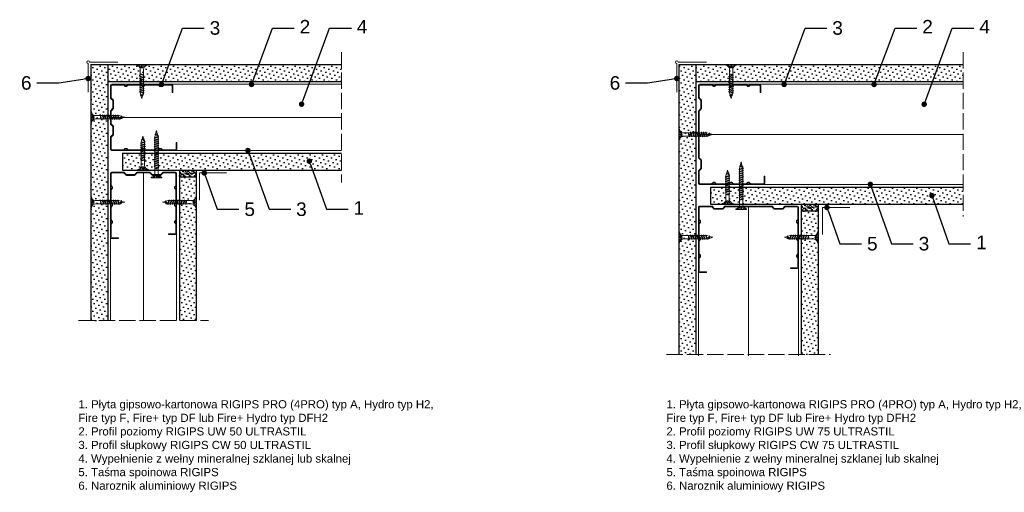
# Model space of a CAD drawing. Header units: millimetres. Extents: x 1613 to 2860, y 546 to 1530.
# Tile 3 of 4: x 1626 to 2351, y 1181 to 1530. Entities that reach past the tile are written whole.
import ezdxf
from ezdxf import colors
from ezdxf.entities.mleader import LeaderData, LeaderLine
from ezdxf.math import Vec2, Vec3

# ---------------------------------------------------------------- set-up
doc = ezdxf.new("R2010")
doc.units = ezdxf.units.MM
doc.linetypes.add('ACAD_ISO02W100', pattern=[15, 12, -3])
for name, color, linetype, lineweight in [('_ISOVER WELNA', 7, 'BATTING', 9), ('_RIGIPS AKCESORIA', 7, 'Continuous', 18), ('_RIGIPS G-K', 7, 'Continuous', 25), ('_RIGIPS PROFIL', 7, 'Continuous', 18), ('OPISY', 7, 'Continuous', 9), ('PRZERYWANA', 7, 'ACAD_ISO02W100', 9)]:
    doc.layers.add(name, color=color, linetype=linetype, lineweight=lineweight)
doc.styles.get("Standard").update_dxf_attribs({"font": 'arial.ttf'})
doc.linetypes.add('BATTING', pattern='A,0.00254,-2.54,[134,ltypeshp.shx,S=2.54,R=0,X=-2.54,Y=0],-5.08,[134,ltypeshp.shx,S=2.54,R=180,X=2.54,Y=0],-2.54', length=10.16254)
pattern_1 = [(45, (-0.9, -82.5682), (-1.122532, 3.367596), [0, -3.175])]
pattern_2 = [(45, (210.442, -82.5682), (-1.122532, 3.367596), [0, -3.175])]

# ---------------------------------------------------------------- blocks, each defined once
blk = doc.blocks.new('TN 25')
at = {"layer": '_RIGIPS AKCESORIA'}
for p, q in [((0, -0.84), (0, 7.16)), ((0, 7.16), (0.46, 7.16)), ((0.46, 4.78), (0, 4.78)), ((0, 3.5), (1.77, 3.5)), ((0, 2.83), (1.77, 2.83)), ((0.46, 1.64), (0, 1.64)), ((0.46, 7.16), (0.46, 4.78)), ((0.46, -0.84), (0.46, 1.64)), ((1.77, 3.5), (1.77, 4.2)), ((1.77, 2.83), (1.77, 2.18)), ((3.02, 4.46), (8.47, 4.46)), ((7.49, 2.01), (3.55, 2.01)), ((7.12, 4.46), (7.12, 3.18)), ((8.03, 2.01), (7.12, 4.46)), ((7.12, 3.18), (7.65, 1.53)), ((7.65, 1.53), (8.03, 2.01)), ((9.41, 2.01), (8.03, 2.01)), ((8.47, 4.46), (8.79, 5)), ((9.61, 1.51), (8.47, 4.46)), ((8.79, 5), (9.93, 2.01)), ((9, 4.46), (10.1, 4.46)), ((9.93, 2.01), (9.61, 1.51)), ((11.04, 2.01), (9.93, 2.01)), ((10.1, 4.46), (10.41, 5)), ((11.23, 1.51), (10.1, 4.46)), ((10.41, 5), (11.56, 2.01)), ((10.62, 4.46), (11.67, 4.46)), ((11.56, 2.01), (11.23, 1.51)), ((12.61, 2.01), (11.56, 2.01)), ((11.67, 4.46), (11.99, 5)), ((12.81, 1.51), (11.67, 4.46)), ((11.99, 5), (13.14, 2.01)), ((12.2, 4.46), (13.21, 4.46)), ((13.14, 2.01), (12.81, 1.51)), ((14.15, 2.01), (13.14, 2.01)), ((13.21, 4.46), (13.52, 5)), ((14.34, 1.51), (13.21, 4.46)), ((13.52, 5), (14.67, 2.01)), ((13.73, 4.46), (14.8, 4.46)), ((14.67, 2.01), (14.34, 1.51)), ((15.74, 2.01), (14.67, 2.01)), ((14.8, 4.46), (15.12, 5)), ((15.94, 1.51), (14.8, 4.46)), ((15.12, 5), (16.26, 2.01)), ((15.33, 4.46), (16.42, 4.46)), ((16.26, 2.01), (15.94, 1.51)), ((17.36, 2.01), (16.26, 2.01)), ((16.42, 4.46), (16.73, 5)), ((17.55, 1.51), (16.42, 4.46)), ((16.73, 5), (17.88, 2.01)), ((16.94, 4.46), (17.99, 4.46)), ((17.88, 2.01), (17.55, 1.51)), ((18.93, 2.01), (17.88, 2.01)), ((17.99, 4.46), (18.31, 5)), ((19.13, 1.51), (17.99, 4.46)), ((18.31, 5), (19.45, 2.01)), ((18.52, 4.46), (19.68, 4.46)), ((19.45, 2.01), (19.13, 1.51)), ((19.45, 2.01), (20.62, 2.01)), ((19.68, 4.46), (20, 5)), ((20.82, 1.51), (19.68, 4.46)), ((20, 5), (21.14, 2.01)), ((20.21, 4.46), (20.7, 4.46)), ((20.7, 4.46), (22.28, 3.98)), ((21.14, 2.01), (20.82, 1.51)), ((21.14, 2.01), (21.81, 2.12)), ((21.85, 1.83), (21.67, 3.28)), ((21.67, 3.28), (22.14, 2.4)), ((22.14, 2.4), (21.85, 1.83)), ((22.7, 2.36), (22.14, 2.4)), ((22.28, 3.98), (22.56, 4.37)), ((22.7, 2.36), (22.28, 3.98)), ((22.56, 4.37), (23.03, 2.71)), ((23.03, 2.71), (22.7, 2.36)), ((22.71, 3.85), (25, 3.24)), ((25, 3.24), (23.03, 2.71)), ((0, -0.84), (0.46, -0.84))]:
    blk.add_line(p, q, dxfattribs=at)
for centre, major_axis, ratio, start_param, end_param in [((3.09, 7.67), (0.17, 3.2), 0.826134, 1.773653, 3.180586), ((-0.04, 0.9), (0, 3.93), 0.848176, -0.720942, -0.151112), ((3.37, -1.57), (0.28, 3.57), 0.832181, 0.035984, 1.430787), ((-2.73, 15.91), (0, 14.76), 0.848176, 3.399396, 3.475072), ((0.59, 4.62), (0, 2.81), 0.848176, 3.475072, 3.862535), ((1.66, 3.18), (0, 0.895), 0.848176, -1.552777, -0.720942), ((1.66, 3.18), (0, 0.895), 0.848176, 3.862535, 4.730408)]:
    blk.add_ellipse(centre, major_axis=major_axis, ratio=ratio, start_param=start_param, end_param=end_param, dxfattribs=at)
blk = doc.blocks.new('CW 50 ULTRASTIL')
h = blk.add_hatch()
h.set_pattern_fill('ANSI31', color=256, scale=0.5, style=0)
h.paths.add_polyline_path([(28.56, 40.65, -0.198912), (28.71, 41), (30.21, 42.51, 0.198912), (30.36, 42.86), (30.36, 48.45, 0.198912), (30.21, 48.8), (28.71, 50.31, -0.198912), (28.56, 50.66), (28.56, 59.85, -0.198912), (28.71, 60.2), (30.21, 61.71, 0.198912), (30.36, 62.06), (30.36, 67.65, 0.198912), (30.21, 68), (28.71, 69.51, -0.198912), (28.56, 69.86), (28.56, 78.31, -0.414214), (29.36, 79.11), (37.68, 79.11, -0.198912), (38.04, 78.96), (38.74, 78.25, 0.198912), (39.1, 78.11), (39.68, 78.11, 0.198912), (40.04, 78.25), (40.74, 78.96, -0.198912), (41.1, 79.11), (50.38, 79.11, -0.198912), (50.74, 78.96), (51.44, 78.25, 0.198912), (51.8, 78.11), (52.38, 78.11, 0.198912), (52.74, 78.25), (53.44, 78.96, -0.198912), (53.8, 79.11), (63.08, 79.11, -0.198912), (63.44, 78.96), (64.14, 78.25, 0.198912), (64.5, 78.11), (65.08, 78.11, 0.198912), (65.44, 78.25), (66.14, 78.96, -0.198912), (66.5, 79.11), (75.66, 79.11, -0.414214), (76.46, 78.31), (76.46, 73.66), (77.01, 73.66), (77.01, 78.86, 0.414214), (76.21, 79.66), (66.5, 79.66, 0.198912), (66.14, 79.51), (65.44, 78.8, -0.198912), (65.08, 78.66), (64.5, 78.66, -0.198912), (64.14, 78.8), (63.44, 79.51, 0.198912), (63.08, 79.66), (53.8, 79.66, 0.198912), (53.44, 79.51), (52.74, 78.8, -0.198912), (52.38, 78.66), (51.8, 78.66, -0.198912), (51.44, 78.8), (50.74, 79.51, 0.198912), (50.38, 79.66), (41.1, 79.66, 0.198912), (40.74, 79.51), (40.04, 78.8, -0.198912), (39.68, 78.66), (39.1, 78.66, -0.198912), (38.74, 78.8), (38.04, 79.51, 0.198912), (37.68, 79.66), (28.81, 79.66, 0.414214), (28.01, 78.86), (28.01, 69.86, 0.198912), (28.16, 69.51), (29.66, 68, -0.198912), (29.81, 67.65), (29.81, 62.06, -0.198912), (29.66, 61.71), (28.16, 60.2, 0.198912), (28.01, 59.85), (28.01, 50.66, 0.198912), (28.16, 50.31), (29.66, 48.8, -0.198912), (29.81, 48.45), (29.81, 42.86, -0.198912), (29.66, 42.51), (28.16, 41, 0.198912), (28.01, 40.65), (28.01, 31.66, 0.414214), (28.81, 30.86), (37.68, 30.86, 0.198912), (38.04, 31), (38.74, 31.71, -0.198912), (39.1, 31.86), (39.68, 31.86, -0.198912), (40.04, 31.71), (40.74, 31, 0.198912), (41.1, 30.86), (50.38, 30.86, 0.198912), (50.74, 31), (51.44, 31.71, -0.198912), (51.8, 31.86), (52.38, 31.86, -0.198912), (52.74, 31.71), (53.44, 31, 0.198912), (53.8, 30.86), (63.08, 30.86, 0.198912), (63.44, 31), (64.14, 31.71, -0.198912), (64.5, 31.86), (65.08, 31.86, -0.198912), (65.44, 31.71), (66.14, 31, 0.198912), (66.5, 30.86), (73.21, 30.86, 0.414214), (74.01, 31.66), (74.01, 36.86), (73.46, 36.86), (73.46, 32.21, -0.414214), (72.66, 31.41), (66.5, 31.41, -0.198912), (66.14, 31.55), (65.44, 32.26, 0.198912), (65.08, 32.41), (64.5, 32.41, 0.198912), (64.14, 32.26), (63.44, 31.55, -0.198912), (63.08, 31.41), (53.8, 31.41, -0.198912), (53.44, 31.55), (52.74, 32.26, 0.198912), (52.38, 32.41), (51.8, 32.41, 0.198912), (51.44, 32.26), (50.74, 31.55, -0.198912), (50.38, 31.41), (41.1, 31.41, -0.198912), (40.74, 31.55), (40.04, 32.26, 0.198912), (39.68, 32.41), (39.1, 32.41, 0.198912), (38.74, 32.26), (38.04, 31.55, -0.198912), (37.68, 31.41), (29.36, 31.41, -0.414214), (28.56, 32.21)])
at = {"layer": '_RIGIPS PROFIL'}
for p, q in [((28.01, 78.86), (28.01, 69.86)), ((28.56, 78.31), (28.56, 69.86)), ((37.68, 79.66), (28.81, 79.66)), ((37.68, 79.11), (29.36, 79.11)), ((38.04, 79.51), (38.74, 78.8)), ((38.04, 78.96), (38.74, 78.25)), ((39.68, 78.66), (39.1, 78.66)), ((39.68, 78.11), (39.1, 78.11)), ((40.74, 79.51), (40.04, 78.8)), ((40.74, 78.96), (40.04, 78.25)), ((50.38, 79.66), (41.1, 79.66)), ((50.38, 79.11), (41.1, 79.11)), ((50.74, 79.51), (51.44, 78.8)), ((50.74, 78.96), (51.44, 78.25)), ((52.38, 78.66), (51.8, 78.66)), ((52.38, 78.11), (51.8, 78.11)), ((53.44, 79.51), (52.74, 78.8)), ((53.44, 78.96), (52.74, 78.25)), ((53.8, 79.66), (63.08, 79.66)), ((53.8, 79.11), (63.08, 79.11)), ((63.44, 79.51), (64.14, 78.8)), ((63.44, 78.96), (64.14, 78.25)), ((65.08, 78.66), (64.5, 78.66)), ((65.08, 78.11), (64.5, 78.11)), ((66.14, 79.51), (65.44, 78.8)), ((66.14, 78.96), (65.44, 78.25)), ((76.21, 79.66), (66.5, 79.66)), ((75.66, 79.11), (66.5, 79.11)), ((76.46, 73.66), (76.46, 78.31)), ((76.46, 73.66), (77.01, 73.66)), ((77.01, 73.66), (77.01, 78.86)), ((29.66, 68), (28.16, 69.51)), ((30.21, 68), (28.71, 69.51)), ((29.81, 67.65), (29.81, 62.06)), ((30.36, 67.65), (30.36, 62.06)), ((28.01, 59.85), (28.01, 50.66)), ((29.66, 61.71), (28.16, 60.2)), ((28.56, 59.85), (28.56, 50.66)), ((30.21, 61.71), (28.71, 60.2)), ((29.66, 48.8), (28.16, 50.31)), ((30.21, 48.8), (28.71, 50.31)), ((29.81, 42.86), (29.81, 48.45)), ((30.36, 42.86), (30.36, 48.45)), ((28.01, 31.66), (28.01, 40.65)), ((29.66, 42.51), (28.16, 41)), ((28.56, 32.21), (28.56, 40.65)), ((30.21, 42.51), (28.71, 41)), ((73.46, 36.86), (73.46, 32.21)), ((73.46, 36.86), (74.01, 36.86)), ((74.01, 36.86), (74.01, 31.66)), ((37.68, 30.86), (28.81, 30.86)), ((37.68, 31.41), (29.36, 31.41)), ((38.04, 31.55), (38.74, 32.26)), ((38.04, 31), (38.74, 31.71)), ((39.68, 32.41), (39.1, 32.41)), ((39.68, 31.86), (39.1, 31.86)), ((40.74, 31.55), (40.04, 32.26)), ((40.74, 31), (40.04, 31.71)), ((50.38, 31.41), (41.1, 31.41)), ((50.38, 30.86), (41.1, 30.86)), ((50.74, 31.55), (51.44, 32.26)), ((50.74, 31), (51.44, 31.71)), ((52.38, 32.41), (51.8, 32.41)), ((52.38, 31.86), (51.8, 31.86)), ((53.44, 31.55), (52.74, 32.26)), ((53.44, 31), (52.74, 31.71)), ((53.8, 31.41), (63.08, 31.41)), ((53.8, 30.86), (63.08, 30.86)), ((63.44, 31.55), (64.14, 32.26)), ((63.44, 31), (64.14, 31.71)), ((65.08, 32.41), (64.5, 32.41)), ((65.08, 31.86), (64.5, 31.86)), ((66.14, 31.55), (65.44, 32.26)), ((66.14, 31), (65.44, 31.71)), ((72.66, 31.41), (66.5, 31.41)), ((73.21, 30.86), (66.5, 30.86))]:
    blk.add_line(p, q, dxfattribs=at)
for centre, radius, start, end in [((28.81, 78.86), 0.8, 90, 180), ((29.36, 78.31), 0.8, 90, 180), ((37.68, 79.16), 0.5, 45, 90), ((37.68, 78.61), 0.5, 45, 90), ((39.1, 79.16), 0.5, 225, 270), ((39.1, 78.61), 0.5, 225, 270), ((39.68, 79.16), 0.5, 270, 315), ((39.68, 78.61), 0.5, 270, 315), ((41.1, 79.16), 0.5, 90, 135), ((41.1, 78.61), 0.5, 90, 135), ((50.38, 79.16), 0.5, 45, 90), ((50.38, 78.61), 0.5, 45, 90), ((51.8, 79.16), 0.5, 225, 270), ((51.8, 78.61), 0.5, 225, 270), ((52.38, 79.16), 0.5, 270, 315), ((52.38, 78.61), 0.5, 270, 315), ((53.8, 79.16), 0.5, 90, 135), ((53.8, 78.61), 0.5, 90, 135), ((63.08, 79.16), 0.5, 45, 90), ((63.08, 78.61), 0.5, 45, 90), ((64.5, 79.16), 0.5, 225, 270), ((64.5, 78.61), 0.5, 225, 270), ((65.08, 79.16), 0.5, 270, 315), ((65.08, 78.61), 0.5, 270, 315), ((66.5, 79.16), 0.5, 90, 135), ((66.5, 78.61), 0.5, 90, 135), ((75.66, 78.31), 0.8, 0, 90), ((76.21, 78.86), 0.8, 0, 90), ((28.51, 69.86), 0.5, 180, 225), ((29.06, 69.86), 0.5, 180, 225), ((29.31, 67.65), 0.5, 0, 45), ((29.86, 67.65), 0.5, 0, 45), ((28.51, 59.85), 0.5, 135, 180), ((29.06, 59.85), 0.5, 135, 180), ((29.31, 62.06), 0.5, 315, 0), ((29.86, 62.06), 0.5, 315, 0), ((28.51, 50.66), 0.5, 180, 225), ((29.06, 50.66), 0.5, 180, 225), ((29.31, 48.45), 0.5, 0, 45), ((29.86, 48.45), 0.5, 0, 45), ((28.51, 40.65), 0.5, 135, 180), ((29.06, 40.65), 0.5, 135, 180), ((29.31, 42.86), 0.5, 315, 0), ((29.86, 42.86), 0.5, 315, 0), ((28.81, 31.66), 0.8, 180, 270), ((29.36, 32.21), 0.8, 180, 270), ((37.68, 31.91), 0.5, 270, 315), ((37.68, 31.36), 0.5, 270, 315), ((39.1, 31.91), 0.5, 90, 135), ((39.1, 31.36), 0.5, 90, 135), ((39.68, 31.91), 0.5, 45, 90), ((39.68, 31.36), 0.5, 45, 90), ((41.1, 31.91), 0.5, 225, 270), ((41.1, 31.36), 0.5, 225, 270), ((50.38, 31.91), 0.5, 270, 315), ((50.38, 31.36), 0.5, 270, 315), ((51.8, 31.91), 0.5, 90, 135), ((51.8, 31.36), 0.5, 90, 135), ((52.38, 31.91), 0.5, 45, 90), ((52.38, 31.36), 0.5, 45, 90), ((53.8, 31.91), 0.5, 225, 270), ((53.8, 31.36), 0.5, 225, 270), ((63.08, 31.91), 0.5, 270, 315), ((63.08, 31.36), 0.5, 270, 315), ((64.5, 31.91), 0.5, 90, 135), ((64.5, 31.36), 0.5, 90, 135), ((65.08, 31.91), 0.5, 45, 90), ((65.08, 31.36), 0.5, 45, 90), ((66.5, 31.91), 0.5, 225, 270), ((66.5, 31.36), 0.5, 225, 270), ((72.66, 32.21), 0.8, 270, 0), ((73.21, 31.66), 0.8, 270, 0)]:
    blk.add_arc(centre, radius, start, end, dxfattribs=at)
blk = doc.blocks.new('CW 75 ULTRASTIL')
h = blk.add_hatch()
h.set_pattern_fill('ANSI31', color=256, scale=0.5, style=0)
h.paths.add_polyline_path([(106.07, 103.31, -0.414214), (106.87, 104.11), (115.19, 104.11, -0.198912), (115.55, 103.96), (116.25, 103.25, 0.198912), (116.61, 103.11), (117.19, 103.11, 0.198912), (117.55, 103.25), (118.25, 103.96, -0.198912), (118.61, 104.11), (127.89, 104.11, -0.198912), (128.25, 103.96), (128.95, 103.25, 0.198912), (129.31, 103.11), (129.89, 103.11, 0.198912), (130.25, 103.25), (130.95, 103.96, -0.198912), (131.31, 104.11), (140.59, 104.11, -0.198912), (140.95, 103.96), (141.65, 103.25, 0.198912), (142.01, 103.11), (142.59, 103.11, 0.198912), (142.95, 103.25), (143.65, 103.96, -0.198912), (144.01, 104.11), (153.17, 104.11, -0.414214), (153.97, 103.31), (153.97, 98.66), (154.52, 98.66), (154.52, 103.86, 0.414214), (153.72, 104.66), (144.01, 104.66, 0.198912), (143.65, 104.51), (142.95, 103.8, -0.198912), (142.59, 103.66), (142.01, 103.66, -0.198912), (141.65, 103.8), (140.95, 104.51, 0.198912), (140.59, 104.66), (131.31, 104.66, 0.198912), (130.95, 104.51), (130.25, 103.8, -0.198912), (129.89, 103.66), (129.31, 103.66, -0.198912), (128.95, 103.8), (128.25, 104.51, 0.198912), (127.89, 104.66), (118.61, 104.66, 0.198912), (118.25, 104.51), (117.55, 103.8, -0.198912), (117.19, 103.66), (116.61, 103.66, -0.198912), (116.25, 103.8), (115.55, 104.51, 0.198912), (115.19, 104.66), (106.32, 104.66, 0.414214), (105.52, 103.86), (105.52, 94.86, 0.198912), (105.67, 94.51), (107.17, 93, -0.198912), (107.32, 92.65), (107.32, 87.06, -0.198912), (107.17, 86.71), (105.67, 85.2, 0.198912), (105.52, 84.85), (105.52, 50.66, 0.198912), (105.67, 50.31), (107.17, 48.8, -0.198912), (107.32, 48.45), (107.32, 42.86, -0.198912), (107.17, 42.51), (105.67, 41, 0.198912), (105.52, 40.65), (105.52, 31.66, 0.414214), (106.32, 30.86), (115.19, 30.86, 0.198912), (115.55, 31), (116.25, 31.71, -0.198912), (116.61, 31.86), (117.19, 31.86, -0.198912), (117.55, 31.71), (118.25, 31, 0.198912), (118.61, 30.86), (127.89, 30.86, 0.198912), (128.25, 31), (128.95, 31.71, -0.198912), (129.31, 31.86), (129.89, 31.86, -0.198912), (130.25, 31.71), (130.95, 31, 0.198912), (131.31, 30.86), (140.59, 30.86, 0.198912), (140.95, 31), (141.65, 31.71, -0.198912), (142.01, 31.86), (142.59, 31.86, -0.198912), (142.95, 31.71), (143.65, 31, 0.198912), (144.01, 30.86), (150.72, 30.86, 0.414214), (151.52, 31.66), (151.52, 36.86), (150.97, 36.86), (150.97, 32.21, -0.414214), (150.17, 31.41), (144.01, 31.41, -0.198912), (143.65, 31.55), (142.95, 32.26, 0.198912), (142.59, 32.41), (142.01, 32.41, 0.198912), (141.65, 32.26), (140.95, 31.55, -0.198912), (140.59, 31.41), (131.31, 31.41, -0.198912), (130.95, 31.55), (130.25, 32.26, 0.198912), (129.89, 32.41), (129.31, 32.41, 0.198912), (128.95, 32.26), (128.25, 31.55, -0.198912), (127.89, 31.41), (118.61, 31.41, -0.198912), (118.25, 31.55), (117.55, 32.26, 0.198912), (117.19, 32.41), (116.61, 32.41, 0.198912), (116.25, 32.26), (115.55, 31.55, -0.198912), (115.19, 31.41), (106.87, 31.41, -0.414214), (106.07, 32.21), (106.07, 40.65, -0.198912), (106.22, 41), (107.72, 42.51, 0.198912), (107.87, 42.86), (107.87, 48.45, 0.198912), (107.72, 48.8), (106.22, 50.31, -0.198912), (106.07, 50.66), (106.07, 84.85, -0.198912), (106.22, 85.2), (107.72, 86.71, 0.198912), (107.87, 87.06), (107.87, 92.65, 0.198912), (107.72, 93), (106.22, 94.51, -0.198912), (106.07, 94.86)])
at = {"layer": '_RIGIPS PROFIL'}
for p, q in [((105.52, 103.86), (105.52, 94.86)), ((106.07, 103.31), (106.07, 94.86)), ((115.19, 104.66), (106.32, 104.66)), ((115.19, 104.11), (106.87, 104.11)), ((115.55, 104.51), (116.25, 103.8)), ((115.55, 103.96), (116.25, 103.25)), ((117.19, 103.66), (116.61, 103.66)), ((117.19, 103.11), (116.61, 103.11)), ((118.25, 104.51), (117.55, 103.8)), ((118.25, 103.96), (117.55, 103.25)), ((127.89, 104.66), (118.61, 104.66)), ((127.89, 104.11), (118.61, 104.11)), ((128.25, 104.51), (128.95, 103.8)), ((128.25, 103.96), (128.95, 103.25)), ((129.89, 103.66), (129.31, 103.66)), ((129.89, 103.11), (129.31, 103.11)), ((130.95, 104.51), (130.25, 103.8)), ((130.95, 103.96), (130.25, 103.25)), ((131.31, 104.66), (140.59, 104.66)), ((131.31, 104.11), (140.59, 104.11)), ((140.95, 104.51), (141.65, 103.8)), ((140.95, 103.96), (141.65, 103.25)), ((142.59, 103.66), (142.01, 103.66)), ((142.59, 103.11), (142.01, 103.11)), ((143.65, 104.51), (142.95, 103.8)), ((143.65, 103.96), (142.95, 103.25)), ((153.72, 104.66), (144.01, 104.66)), ((153.17, 104.11), (144.01, 104.11)), ((153.97, 98.66), (153.97, 103.31)), ((154.52, 98.66), (154.52, 103.86)), ((107.17, 93), (105.67, 94.51)), ((107.72, 93), (106.22, 94.51)), ((153.97, 98.66), (154.52, 98.66)), ((107.32, 92.65), (107.32, 87.06)), ((107.87, 92.65), (107.87, 87.06)), ((105.52, 84.85), (105.52, 50.66)), ((107.17, 86.71), (105.67, 85.2)), ((106.07, 84.85), (106.07, 50.66)), ((107.72, 86.71), (106.22, 85.2)), ((107.17, 48.8), (105.67, 50.31)), ((107.72, 48.8), (106.22, 50.31)), ((107.32, 42.86), (107.32, 48.45)), ((107.87, 42.86), (107.87, 48.45)), ((105.52, 31.66), (105.52, 40.65)), ((107.17, 42.51), (105.67, 41)), ((106.07, 32.21), (106.07, 40.65)), ((107.72, 42.51), (106.22, 41)), ((150.97, 36.86), (150.97, 32.21)), ((150.97, 36.86), (151.52, 36.86)), ((151.52, 36.86), (151.52, 31.66)), ((115.19, 30.86), (106.32, 30.86)), ((115.19, 31.41), (106.87, 31.41)), ((115.55, 31.55), (116.25, 32.26)), ((115.55, 31), (116.25, 31.71)), ((117.19, 32.41), (116.61, 32.41)), ((117.19, 31.86), (116.61, 31.86)), ((118.25, 31.55), (117.55, 32.26)), ((118.25, 31), (117.55, 31.71)), ((127.89, 31.41), (118.61, 31.41)), ((127.89, 30.86), (118.61, 30.86)), ((128.25, 31.55), (128.95, 32.26)), ((128.25, 31), (128.95, 31.71)), ((129.89, 32.41), (129.31, 32.41)), ((129.89, 31.86), (129.31, 31.86)), ((130.95, 31.55), (130.25, 32.26)), ((130.95, 31), (130.25, 31.71)), ((131.31, 31.41), (140.59, 31.41)), ((131.31, 30.86), (140.59, 30.86)), ((140.95, 31.55), (141.65, 32.26)), ((140.95, 31), (141.65, 31.71)), ((142.59, 32.41), (142.01, 32.41)), ((142.59, 31.86), (142.01, 31.86)), ((143.65, 31.55), (142.95, 32.26)), ((143.65, 31), (142.95, 31.71)), ((150.17, 31.41), (144.01, 31.41)), ((150.72, 30.86), (144.01, 30.86))]:
    blk.add_line(p, q, dxfattribs=at)
for centre, radius, start, end in [((106.32, 103.86), 0.8, 90, 180), ((106.87, 103.31), 0.8, 90, 180), ((115.19, 104.16), 0.5, 45, 90), ((115.19, 103.61), 0.5, 45, 90), ((116.61, 104.16), 0.5, 225, 270), ((116.61, 103.61), 0.5, 225, 270), ((117.19, 104.16), 0.5, 270, 315), ((117.19, 103.61), 0.5, 270, 315), ((118.61, 104.16), 0.5, 90, 135), ((118.61, 103.61), 0.5, 90, 135), ((127.89, 104.16), 0.5, 45, 90), ((127.89, 103.61), 0.5, 45, 90), ((129.31, 104.16), 0.5, 225, 270), ((129.31, 103.61), 0.5, 225, 270), ((129.89, 104.16), 0.5, 270, 315), ((129.89, 103.61), 0.5, 270, 315), ((131.31, 104.16), 0.5, 90, 135), ((131.31, 103.61), 0.5, 90, 135), ((140.59, 104.16), 0.5, 45, 90), ((140.59, 103.61), 0.5, 45, 90), ((142.01, 104.16), 0.5, 225, 270), ((142.01, 103.61), 0.5, 225, 270), ((142.59, 104.16), 0.5, 270, 315), ((142.59, 103.61), 0.5, 270, 315), ((144.01, 104.16), 0.5, 90, 135), ((144.01, 103.61), 0.5, 90, 135), ((153.17, 103.31), 0.8, 0, 90), ((153.72, 103.86), 0.8, 0, 90), ((106.02, 94.86), 0.5, 180, 225), ((106.57, 94.86), 0.5, 180, 225), ((106.82, 92.65), 0.5, 0, 45), ((107.37, 92.65), 0.5, 0, 45), ((106.02, 84.85), 0.5, 135, 180), ((106.57, 84.85), 0.5, 135, 180), ((106.82, 87.06), 0.5, 315, 0), ((107.37, 87.06), 0.5, 315, 0), ((106.02, 50.66), 0.5, 180, 225), ((106.57, 50.66), 0.5, 180, 225), ((106.82, 48.45), 0.5, 0, 45), ((107.37, 48.45), 0.5, 0, 45), ((106.02, 40.65), 0.5, 135, 180), ((106.57, 40.65), 0.5, 135, 180), ((106.82, 42.86), 0.5, 315, 0), ((107.37, 42.86), 0.5, 315, 0), ((106.32, 31.66), 0.8, 180, 270), ((106.87, 32.21), 0.8, 180, 270), ((115.19, 31.91), 0.5, 270, 315), ((115.19, 31.36), 0.5, 270, 315), ((116.61, 31.91), 0.5, 90, 135), ((116.61, 31.36), 0.5, 90, 135), ((117.19, 31.91), 0.5, 45, 90), ((117.19, 31.36), 0.5, 45, 90), ((118.61, 31.91), 0.5, 225, 270), ((118.61, 31.36), 0.5, 225, 270), ((127.89, 31.91), 0.5, 270, 315), ((127.89, 31.36), 0.5, 270, 315), ((129.31, 31.91), 0.5, 90, 135), ((129.31, 31.36), 0.5, 90, 135), ((129.89, 31.91), 0.5, 45, 90), ((129.89, 31.36), 0.5, 45, 90), ((131.31, 31.91), 0.5, 225, 270), ((131.31, 31.36), 0.5, 225, 270), ((140.59, 31.91), 0.5, 270, 315), ((140.59, 31.36), 0.5, 270, 315), ((142.01, 31.91), 0.5, 90, 135), ((142.01, 31.36), 0.5, 90, 135), ((142.59, 31.91), 0.5, 45, 90), ((142.59, 31.36), 0.5, 45, 90), ((144.01, 31.91), 0.5, 225, 270), ((144.01, 31.36), 0.5, 225, 270), ((150.17, 32.21), 0.8, 270, 0), ((150.72, 31.66), 0.8, 270, 0)]:
    blk.add_arc(centre, radius, start, end, dxfattribs=at)
blk = doc.blocks.new('TN 35')
at = {"layer": '_RIGIPS AKCESORIA'}
for p, q in [((0, -0.84), (0, 7.16)), ((0, 7.16), (0.46, 7.16)), ((0.46, 4.78), (0, 4.78)), ((0, 3.5), (1.77, 3.5)), ((0, 2.83), (1.77, 2.83)), ((0.46, 1.64), (0, 1.64)), ((0.46, 7.16), (0.46, 4.78)), ((0.46, -0.84), (0.46, 1.64)), ((1.77, 3.5), (1.77, 4.2)), ((1.77, 2.83), (1.77, 2.18)), ((3.02, 4.46), (8.47, 4.46)), ((7.49, 2.01), (3.55, 2.01)), ((7.12, 4.46), (7.12, 3.18)), ((8.03, 2.01), (7.12, 4.46)), ((7.12, 3.18), (7.65, 1.53)), ((7.65, 1.53), (8.03, 2.01)), ((9.41, 2.01), (8.03, 2.01)), ((8.47, 4.46), (8.79, 5)), ((9.61, 1.51), (8.47, 4.46)), ((8.79, 5), (9.93, 2.01)), ((9, 4.46), (10.1, 4.46)), ((9.93, 2.01), (9.61, 1.51)), ((11.04, 2.01), (9.93, 2.01)), ((10.1, 4.46), (10.41, 5)), ((11.23, 1.51), (10.1, 4.46)), ((10.41, 5), (11.56, 2.01)), ((10.62, 4.46), (11.67, 4.46)), ((11.56, 2.01), (11.23, 1.51)), ((12.61, 2.01), (11.56, 2.01)), ((11.67, 4.46), (11.99, 5)), ((12.81, 1.51), (11.67, 4.46)), ((11.99, 5), (13.14, 2.01)), ((12.2, 4.46), (13.21, 4.46)), ((13.14, 2.01), (12.81, 1.51)), ((14.15, 2.01), (13.14, 2.01)), ((13.21, 4.46), (13.52, 5)), ((14.34, 1.51), (13.21, 4.46)), ((13.52, 5), (14.67, 2.01)), ((13.73, 4.46), (14.8, 4.46)), ((14.67, 2.01), (14.34, 1.51)), ((15.74, 2.01), (14.67, 2.01)), ((14.8, 4.46), (15.12, 5)), ((15.94, 1.51), (14.8, 4.46)), ((15.12, 5), (16.26, 2.01)), ((15.33, 4.46), (16.42, 4.46)), ((16.26, 2.01), (15.94, 1.51)), ((17.36, 2.01), (16.26, 2.01)), ((16.42, 4.46), (16.73, 5)), ((17.55, 1.51), (16.42, 4.46)), ((16.73, 5), (17.88, 2.01)), ((16.94, 4.46), (17.99, 4.46)), ((17.88, 2.01), (17.55, 1.51)), ((18.93, 2.01), (17.84, 2.01)), ((17.99, 4.46), (18.31, 5)), ((19.13, 1.51), (17.99, 4.46)), ((18.31, 5), (19.45, 2.01)), ((18.52, 4.46), (19.57, 4.46)), ((19.45, 2.01), (19.13, 1.51)), ((20.51, 2.01), (19.41, 2.01)), ((19.57, 4.46), (19.88, 5)), ((20.7, 1.51), (19.57, 4.46)), ((19.88, 5), (21.03, 2.01)), ((20.09, 4.46), (21.14, 4.46)), ((21.03, 2.01), (20.7, 1.51)), ((22.08, 2.01), (20.99, 2.01)), ((21.14, 4.46), (21.46, 5)), ((22.28, 1.51), (21.14, 4.46)), ((21.46, 5), (22.6, 2.01)), ((21.67, 4.46), (22.72, 4.46)), ((22.6, 2.01), (22.28, 1.51)), ((23.66, 2.01), (22.56, 2.01)), ((22.72, 4.46), (23.03, 5)), ((23.85, 1.51), (22.72, 4.46)), ((23.03, 5), (24.18, 2.01)), ((23.24, 4.46), (24.29, 4.46)), ((24.18, 2.01), (23.85, 1.51)), ((25.23, 2.01), (24.14, 2.01)), ((24.29, 4.46), (24.61, 5)), ((25.43, 1.51), (24.29, 4.46)), ((24.61, 5), (25.75, 2.01)), ((24.81, 4.46), (25.87, 4.46)), ((25.75, 2.01), (25.43, 1.51)), ((26.81, 2.01), (25.71, 2.01)), ((25.87, 4.46), (26.18, 5)), ((27, 1.51), (25.87, 4.46)), ((26.18, 5), (27.33, 2.01)), ((26.39, 4.46), (27.44, 4.46)), ((27.33, 2.01), (27, 1.51)), ((28.38, 2.01), (27.33, 2.01)), ((27.44, 4.46), (27.76, 5)), ((28.58, 1.51), (27.44, 4.46)), ((27.76, 5), (28.9, 2.01)), ((27.96, 4.46), (29.13, 4.46)), ((28.9, 2.01), (28.58, 1.51)), ((28.9, 2.01), (30.07, 2.01)), ((29.13, 4.46), (29.45, 5)), ((30.27, 1.51), (29.13, 4.46)), ((29.45, 5), (30.59, 2.01)), ((29.65, 4.46), (30.15, 4.46)), ((30.15, 4.46), (31.73, 3.98)), ((30.59, 2.01), (30.27, 1.51)), ((30.59, 2.01), (31.26, 2.12)), ((31.3, 1.83), (31.12, 3.28)), ((31.12, 3.28), (31.59, 2.4)), ((31.59, 2.4), (31.3, 1.83)), ((32.15, 2.36), (31.59, 2.4)), ((31.73, 3.98), (32.01, 4.37)), ((32.15, 2.36), (31.73, 3.98)), ((32.01, 4.37), (32.48, 2.71)), ((32.48, 2.71), (32.15, 2.36)), ((32.16, 3.85), (35, 3.24)), ((35, 3.24), (32.48, 2.71)), ((0, -0.84), (0.46, -0.84))]:
    blk.add_line(p, q, dxfattribs=at)
for centre, major_axis, ratio, start_param, end_param in [((3.09, 7.67), (0.17, 3.2), 0.826134, 1.773653, 3.180586), ((-0.04, 0.9), (0, 3.93), 0.848176, -0.720942, -0.151112), ((3.37, -1.57), (0.28, 3.57), 0.832181, 0.035984, 1.430787), ((-2.73, 15.91), (0, 14.76), 0.848176, 3.399396, 3.475072), ((0.59, 4.62), (0, 2.81), 0.848176, 3.475072, 3.862535), ((1.66, 3.18), (0, 0.895), 0.848176, -1.552777, -0.720942), ((1.66, 3.18), (0, 0.895), 0.848176, 3.862535, 4.730408)]:
    blk.add_ellipse(centre, major_axis=major_axis, ratio=ratio, start_param=start_param, end_param=end_param, dxfattribs=at)
blk = doc.blocks.new('_Dot')
at = {"color": 0, "linetype": 'ByBlock', "lineweight": -2}
blk.add_line((-0.5, 0), (-1, 0), dxfattribs=at)
at = {"color": 0, "linetype": 'ByBlock', "const_width": 0.5}
blk.add_lwpolyline([(-0.25, 0, 1), (0.25, 0, 1)], format="xyb", close=True, dxfattribs=at)
blk = doc.blocks.new('naroznik')
at = {"layer": '_RIGIPS AKCESORIA'}
for p, q in [((429.5, 69.65), (429.5, 90.65)), ((430.5, 91.65), (451.5, 91.65))]:
    blk.add_line(p, q, dxfattribs=at)
blk.add_arc((429.5, 91.65), 1, 0, 270, dxfattribs=at)

msp = doc.modelspace()

# ---------------------------------------------------------------- hatches: boundary and pattern name
at = {"layer": '_RIGIPS G-K'}
h = msp.add_hatch(dxfattribs=at)
h.set_pattern_fill('DOTS', color=256, scale=2, angle=45, style=0)
h.set_pattern_definition(pattern_1)
h.paths.add_polyline_path([(1690.6, 1496.8), (1678.1, 1496.8), (1678.1, 1308.09), (1690.6, 1308.09)])
h = msp.add_hatch(dxfattribs=at)
h.set_pattern_fill('DOTS', color=256, scale=2, angle=45, style=0)
h.set_pattern_definition(pattern_1)
h.paths.add_polyline_path([(1862.8, 1496.8), (1690.6, 1496.8), (1690.6, 1484.3), (1862.8, 1484.3)])
h = msp.add_hatch(dxfattribs=at)
h.set_pattern_fill('DOTS', color=256, scale=2, angle=45, style=0)
h.set_pattern_definition(pattern_2)
h.paths.add_polyline_path([(2123.98, 1496.8), (2111.48, 1496.8), (2111.48, 1283.09), (2123.98, 1283.09)])
h = msp.add_hatch(dxfattribs=at)
h.set_pattern_fill('DOTS', color=256, scale=2, angle=45, style=0)
h.set_pattern_definition(pattern_2)
h.paths.add_polyline_path([(2321.18, 1496.8), (2123.98, 1496.8), (2123.98, 1484.3), (2321.18, 1484.3)])
h = msp.add_hatch(dxfattribs=at)
h.set_pattern_fill('DOTS', color=256, scale=2, angle=45, style=0)
h.set_pattern_definition([(45, (0, -0.9), (-1.122532, 3.367596), [0, -3.175])])
h.paths.add_polyline_path([(1862.8, 1431.5), (1701.5, 1431.5), (1701.5, 1419), (1862.8, 1419)])
h = msp.add_hatch(dxfattribs=at)
h.set_pattern_fill('AR-SAND', color=256, scale=0.05, style=0)
h.set_pattern_definition([(37.5, (0.9, -0.9), (-0.0800016, 2.4470662), [0, -1.9304, 0, -2.159, 0, -2.06375]), (7.5, (0.9, -0.9), (2.2476164, 3.5841255), [0, -1.0414, 0, -1.7399, 0, -0.66675]), (327.5, (-0.662, -0.9), (3.9549619, 0.007186), [0, -0.635, 0, -2.286, 0, -2.9845]), (317.5, (-0.662, -0.9), (3.8177823, 1.1146466), [0, -0.3175, 0, -1.4986, 0, -1.7145])])
h.paths.add_polyline_path([(1755.9, 1419), (1743.4, 1419), (1743.4, 1414), (1755.9, 1414)])
h = msp.add_hatch(dxfattribs=at)
h.set_pattern_fill('DOTS', color=256, scale=2, angle=45, style=0)
h.set_pattern_definition([(45, (0.9, -0.9), (-1.122532, 3.367596), [0, -3.175])])
h.paths.add_polyline_path([(1755.9, 1414), (1743.4, 1414), (1743.4, 1308.09), (1755.9, 1308.09)])
h = msp.add_hatch(dxfattribs=at)
h.set_pattern_fill('DOTS', color=256, scale=2, angle=45, style=0)
h.set_pattern_definition([(45, (211.342, -0.9), (-1.122532, 3.367596), [0, -3.175])])
h.paths.add_polyline_path([(2321.18, 1406.5), (2134.88, 1406.5), (2134.88, 1394), (2321.18, 1394)])
h = msp.add_hatch(dxfattribs=at)
h.set_pattern_fill('AR-SAND', color=256, scale=0.05, style=0)
h.set_pattern_definition([(37.5, (459.2815, -25.9), (-0.0800016, 2.4470662), [0, -1.9304, 0, -2.159, 0, -2.06375]), (7.5, (459.2815, -25.9), (2.2476164, 3.5841255), [0, -1.0414, 0, -1.7399, 0, -0.66675]), (327.5, (457.7194, -25.9), (3.9549619, 0.007186), [0, -0.635, 0, -2.286, 0, -2.9845]), (317.5, (457.7194, -25.9), (3.8177823, 1.1146466), [0, -0.3175, 0, -1.4986, 0, -1.7145])])
h.paths.add_polyline_path([(2214.28, 1394), (2201.78, 1394), (2201.78, 1389), (2214.28, 1389)])
h = msp.add_hatch(dxfattribs=at)
h.set_pattern_fill('DOTS', color=256, scale=2, angle=45, style=0)
h.set_pattern_definition([(45, (212.242, -0.9), (-1.122532, 3.367596), [0, -3.175])])
h.paths.add_polyline_path([(2214.28, 1389), (2201.78, 1389), (2201.78, 1283.09), (2214.28, 1283.09)])

# ---------------------------------------------------------------- linework, layer by layer
at = {"layer": '_ISOVER WELNA', "ltscale": 2.4}
for p, q in [((1862.8, 1457.9), (1693.15, 1457.9)), ((1717, 1416.95), (1717, 1308.09))]:
    msp.add_line(p, q, dxfattribs=at)
at = {"layer": '_ISOVER WELNA', "ltscale": 3.6}
for p, q in [((2321.18, 1445.4), (2126.53, 1445.4)), ((2162.88, 1391.95), (2162.88, 1282.19))]:
    msp.add_line(p, q, dxfattribs=at)
at = {"layer": '_RIGIPS AKCESORIA'}
for points in [[(1758.23, 1396.91), (1758.23, 1416.91), (1778.23, 1416.91)], [(2217.5, 1371.48), (2217.5, 1391.48), (2237.5, 1391.48)]]:
    msp.add_lwpolyline(points, dxfattribs=at)
at = {"layer": '_RIGIPS G-K'}
for p, q in [((1678.1, 1496.8), (1678.1, 1308.09)), ((1678.1, 1496.8), (1862.8, 1496.8)), ((1690.6, 1496.8), (1690.6, 1308.09)), ((2111.48, 1496.8), (2111.48, 1283.09)), ((2111.48, 1496.8), (2321.18, 1496.8)), ((2123.98, 1496.8), (2123.98, 1283.09)), ((1690.6, 1484.3), (1862.8, 1484.3)), ((2123.98, 1484.3), (2321.18, 1484.3)), ((1701.5, 1431.5), (1862.8, 1431.5)), ((1701.5, 1431.5), (1701.5, 1419)), ((1701.5, 1419), (1862.8, 1419)), ((1743.4, 1419), (1743.4, 1308.09)), ((1755.9, 1419), (1755.9, 1308.09)), ((1743.4, 1414), (1755.9, 1414)), ((2134.88, 1406.5), (2321.18, 1406.5)), ((2134.88, 1406.5), (2134.88, 1394)), ((2134.88, 1394), (2321.18, 1394)), ((2201.78, 1394), (2201.78, 1283.09)), ((2214.28, 1394), (2214.28, 1283.09)), ((2201.78, 1389), (2214.28, 1389))]:
    msp.add_line(p, q, dxfattribs=at)
at = {"layer": '_RIGIPS PROFIL'}
for p, q in [((1693.4, 1482.3), (1862.8, 1482.3)), ((2126.78, 1482.3), (2321.18, 1482.3)), ((1693.4, 1433.5), (1862.8, 1433.5)), ((1692.6, 1416.7), (1692.6, 1308.09)), ((1741.4, 1416.7), (1741.4, 1308.09)), ((2126.78, 1408.5), (2321.18, 1408.5)), ((2125.98, 1391.7), (2125.98, 1282.19)), ((2199.78, 1391.7), (2199.78, 1282.19))]:
    msp.add_line(p, q, dxfattribs=at)
at = {"layer": 'PRZERYWANA'}
for p, q in [((1862.8, 1505.9), (1862.8, 1409.9)), ((2321.18, 1505.9), (2321.18, 1384.9)), ((1669, 1308.09), (1765, 1308.09)), ((2102.38, 1283.09), (2223.38, 1283.09))]:
    msp.add_line(p, q, dxfattribs=at)

# ---------------------------------------------------------------- block references
at = {"layer": '_RIGIPS AKCESORIA'}
for name, p in [('naroznik', (1246.66, 1406.9)), ('naroznik', (1680.5, 1406.9)), ('TN 25', (1678.1, 1454.73)), ('TN 25', (2111.48, 1442.15)), ('TN 25', (1678.1, 1392.15)), ('TN 25', (2111.48, 1366.25))]:
    msp.add_blockref(name, p, dxfattribs=at)
at = {"layer": '_RIGIPS AKCESORIA', "xscale": -1, "rotation": 90}
for p in [(1718.94, 1496.8), (2153.22, 1496.8)]:
    msp.add_blockref('TN 25', p, dxfattribs=at)
at = {"layer": '_RIGIPS AKCESORIA', "rotation": 90}
for name, p in [('TN 35', (1729.76, 1413.3)), ('TN 25', (1719.84, 1419)), ('TN 35', (2160.64, 1390.06)), ('TN 25', (2150.72, 1394))]:
    msp.add_blockref(name, p, dxfattribs=at)
at = {"layer": '_RIGIPS AKCESORIA', "xscale": -1}
for p in [(1755.9, 1392.15), (2214.28, 1366.25)]:
    msp.add_blockref('TN 25', p, dxfattribs=at)
at = {"layer": '_RIGIPS PROFIL', "xscale": -1}
for name, p, rotation in [('CW 50 ULTRASTIL', (1664.59, 1513.15), 180), ('CW 75 ULTRASTIL', (2020.46, 1513.15), 180), ('CW 50 ULTRASTIL', (1772.25, 1445.51), 90), ('CW 75 ULTRASTIL', (2230.64, 1498.02), 90)]:
    msp.add_blockref(name, p, dxfattribs=dict(at, rotation=rotation))

# ---------------------------------------------------------------- texts
at = {"char_height": 6, "attachment_point": 1}
for s, insert, width in [('1. Płyta gipsowo-kartonowa RIGIPS PRO (4PRO) typ A, Hydro typ H2, Fire typ F, Fire+ typ DF lub Fire+ Hydro typ DFH2\\P2. Profil poziomy RIGIPS UW 50 ULTRASTIL\\P3. Profil słupkowy RIGIPS CW 50 ULTRASTIL\\P4. Wypełnienie z wełny mineralnej szklanej lub skalnej\\P5. Taśma spoinowa RIGIPS\\P6. Naroznik aluminiowy RIGIPS', (1669, 1249.41), 264.568), ('1. Płyta gipsowo-kartonowa RIGIPS PRO (4PRO) typ A, Hydro typ H2, Fire typ F, Fire+ typ DF lub Fire+ Hydro typ DFH2\\P2. Profil poziomy RIGIPS UW 75 ULTRASTIL\\P3. Profil słupkowy RIGIPS CW 75 ULTRASTIL\\P4. Wypełnienie z wełny mineralnej szklanej lub skalnej\\P5. Taśma spoinowa RIGIPS\\P6. Naroznik aluminiowy RIGIPS', (2102.38, 1249.41), 261.534)]:
    msp.add_mtext(s, dxfattribs=dict(at, insert=insert, width=width))

# ---------------------------------------------------------------- leaders
at = {"layer": 'OPISY'}
ml = msp.add_multileader_mtext('Standard', dxfattribs=at)
ml.set_content('3', color=256)
ml.set_leader_properties()
ml.set_arrow_properties(name='DOT')
ml.build(insert=Vec2(0, 0))
ctx = ml.context
ctx.base_point, ctx.char_height, ctx.landing_gap_size, ctx.plane_origin = Vec3(1761.77, 1523.75), 10, 4, Vec3(1569.18, 1667.41)
notes = []
notes.append((ctx, [(0, (1, 1, 0), (1745.77, 1523.75), (1, 0), 16, [(0, [(1730.28, 1482.17)], 0, [])])]))
ctx.mtext.insert, ctx.mtext.flow_direction = Vec3(1765.77, 1528.84), 5
ml = msp.add_multileader_mtext('Standard', dxfattribs=at)
ml.set_content('2', color=256)
ml.set_leader_properties()
ml.set_arrow_properties(name='DOT')
ml.build(insert=Vec2(0, 0))
ctx = ml.context
ctx.base_point, ctx.char_height, ctx.landing_gap_size, ctx.plane_origin = Vec3(1828.06, 1523.75), 10, 4, Vec3(1635.47, 1667.41)
notes.append((ctx, [(0, (1, 1, 0), (1812.06, 1523.75), (1, 0), 16, [(0, [(1796.57, 1482.17)], 0, [])])]))
ctx.mtext.insert, ctx.mtext.flow_direction = Vec3(1832.06, 1529.75), 5
ml = msp.add_multileader_mtext('Standard', dxfattribs=at)
ml.set_content('4', color=256)
ml.set_leader_properties()
ml.set_arrow_properties(name='DOT')
ml.build(insert=Vec2(0, 0))
ctx = ml.context
ctx.base_point, ctx.char_height, ctx.landing_gap_size, ctx.plane_origin = Vec3(1870.15, 1523.75), 10, 4, Vec3(1677.56, 1667.41)
notes.append((ctx, [(0, (1, 1, 0), (1854.15, 1523.75), (1, 0), 16, [(0, [(1833.49, 1467.61)], 0, [])])]))
ctx.mtext.insert, ctx.mtext.flow_direction = Vec3(1874.15, 1529.75), 5
ml = msp.add_multileader_mtext('Standard', dxfattribs=at)
ml.set_content('3', color=256)
ml.set_leader_properties()
ml.set_arrow_properties(name='DOT')
ml.build(insert=Vec2(0, 0))
ctx = ml.context
ctx.base_point, ctx.char_height, ctx.landing_gap_size, ctx.plane_origin = Vec3(2220.62, 1523.75), 10, 4, Vec3(2028.03, 1667.41)
notes.append((ctx, [(0, (1, 1, 0), (2204.62, 1523.75), (1, 0), 16, [(0, [(2189.13, 1482.17)], 0, [])])]))
ctx.mtext.insert, ctx.mtext.flow_direction = Vec3(2224.62, 1528.84), 5
ml = msp.add_multileader_mtext('Standard', dxfattribs=at)
ml.set_content('2', color=256)
ml.set_leader_properties()
ml.set_arrow_properties(name='DOT')
ml.build(insert=Vec2(0, 0))
ctx = ml.context
ctx.base_point, ctx.char_height, ctx.landing_gap_size, ctx.plane_origin = Vec3(2286.91, 1523.75), 10, 4, Vec3(2094.32, 1667.41)
notes.append((ctx, [(0, (1, 1, 0), (2270.91, 1523.75), (1, 0), 16, [(0, [(2255.42, 1482.17)], 0, [])])]))
ctx.mtext.insert, ctx.mtext.flow_direction = Vec3(2290.91, 1529.75), 5
ml = msp.add_multileader_mtext('Standard', dxfattribs=at)
ml.set_content('4', color=256)
ml.set_leader_properties()
ml.set_arrow_properties(name='DOT')
ml.build(insert=Vec2(0, 0))
ctx = ml.context
ctx.base_point, ctx.char_height, ctx.landing_gap_size, ctx.plane_origin = Vec3(2329, 1523.75), 10, 4, Vec3(2136.41, 1667.41)
notes.append((ctx, [(0, (1, 1, 0), (2313, 1523.75), (1, 0), 16, [(0, [(2292.34, 1467.61)], 0, [])])]))
ctx.mtext.insert, ctx.mtext.flow_direction = Vec3(2333, 1529.75), 5
ml = msp.add_multileader_mtext('Standard', dxfattribs=at)
ml.set_content('6', color=256)
ml.set_leader_properties()
ml.set_arrow_properties(name='DOT')
ml.build(insert=Vec2(0, 0))
ctx = ml.context
ctx.base_point, ctx.char_height, ctx.landing_gap_size, ctx.plane_origin = Vec3(1623.86, 1483.23), 10, 4, Vec3(1831.05, 1626.89)
ctx.text_align_type = 2
notes.append((ctx, [(0, (1, 1, 0), (1654.46, 1483.23), (-1, 0), 16, [(0, [(1676.16, 1486.54)], 0, [])])]))
ctx.mtext.insert, ctx.mtext.alignment, ctx.mtext.flow_direction = Vec3(1634.46, 1488.32), 3, 5
ml = msp.add_multileader_mtext('Standard', dxfattribs=at)
ml.set_content('6', color=256)
ml.set_leader_properties()
ml.set_arrow_properties(name='DOT')
ml.build(insert=Vec2(0, 0))
ctx = ml.context
ctx.base_point, ctx.char_height, ctx.landing_gap_size, ctx.plane_origin = Vec3(2057.7, 1483.23), 10, 4, Vec3(2264.89, 1626.89)
ctx.text_align_type = 2
notes.append((ctx, [(0, (1, 1, 0), (2088.31, 1483.23), (-1, 0), 16, [(0, [(2110, 1486.54)], 0, [])])]))
ctx.mtext.insert, ctx.mtext.alignment, ctx.mtext.flow_direction = Vec3(2068.31, 1488.32), 3, 5
ml = msp.add_multileader_mtext('Standard', dxfattribs=at)
ml.set_content('3', color=256)
ml.set_leader_properties()
ml.set_arrow_properties(name='DOT')
ml.build(insert=Vec2(0, 0))
ctx = ml.context
ctx.base_point, ctx.char_height, ctx.landing_gap_size, ctx.plane_origin = Vec3(1825.48, 1390.13), 10, 4, Vec3(1632.89, 1246.47)
notes.append((ctx, [(0, (1, 1, 0), (1809.48, 1390.13), (1, 0), 16, [(0, [(1793.95, 1433.5)], 0, [])])]))
ctx.mtext.insert, ctx.mtext.flow_direction = Vec3(1829.48, 1395.22), 5
ml = msp.add_multileader_mtext('Standard', dxfattribs=at)
ml.set_content('1', color=256)
ml.set_leader_properties()
ml.set_arrow_properties(name='DOT')
ml.build(insert=Vec2(0, 0))
ctx = ml.context
ctx.base_point, ctx.char_height, ctx.landing_gap_size, ctx.plane_origin = Vec3(1867.73, 1390.13), 10, 4, Vec3(1675.14, 1246.47)
notes.append((ctx, [(0, (1, 1, 0), (1851.73, 1390.13), (1, 0), 16, [(0, [(1839.18, 1425.62)], 0, [])])]))
ctx.mtext.insert, ctx.mtext.flow_direction = Vec3(1871.73, 1396.13), 5
ml = msp.add_multileader_mtext('Standard', dxfattribs=at)
ml.set_content('5', color=256)
ml.set_leader_properties()
ml.set_arrow_properties(name='DOT')
ml.build(insert=Vec2(0, 0))
ctx = ml.context
ctx.base_point, ctx.char_height, ctx.landing_gap_size, ctx.plane_origin = Vec3(1787.36, 1390.13), 10, 4, Vec3(1594.78, 1246.47)
notes.append((ctx, [(0, (1, 1, 0), (1771.36, 1390.13), (1, 0), 16, [(0, [(1761.77, 1416.91)], 0, [])])]))
ctx.mtext.insert, ctx.mtext.flow_direction = Vec3(1791.36, 1395.22), 5
ml = msp.add_multileader_mtext('Standard', dxfattribs=at)
ml.set_content('3', color=256)
ml.set_leader_properties()
ml.set_arrow_properties(name='DOT')
ml.build(insert=Vec2(0, 0))
ctx = ml.context
ctx.base_point, ctx.char_height, ctx.landing_gap_size, ctx.plane_origin = Vec3(2284.32, 1364.71), 10, 4, Vec3(2091.73, 1221.05)
notes.append((ctx, [(0, (1, 1, 0), (2268.32, 1364.71), (1, 0), 16, [(0, [(2252.64, 1408.5)], 0, [])])]))
ctx.mtext.insert, ctx.mtext.flow_direction = Vec3(2288.32, 1369.8), 5
ml = msp.add_multileader_mtext('Standard', dxfattribs=at)
ml.set_content('1', color=256)
ml.set_leader_properties()
ml.set_arrow_properties(name='DOT')
ml.build(insert=Vec2(0, 0))
ctx = ml.context
ctx.base_point, ctx.char_height, ctx.landing_gap_size, ctx.plane_origin = Vec3(2326.58, 1364.71), 10, 4, Vec3(2133.99, 1221.05)
notes.append((ctx, [(0, (1, 1, 0), (2310.58, 1364.71), (1, 0), 16, [(0, [(2298.02, 1400.2)], 0, [])])]))
ctx.mtext.insert, ctx.mtext.flow_direction = Vec3(2330.58, 1370.71), 5
ml = msp.add_multileader_mtext('Standard', dxfattribs=at)
ml.set_content('5', color=256)
ml.set_leader_properties()
ml.set_arrow_properties(name='DOT')
ml.build(insert=Vec2(0, 0))
ctx = ml.context
ctx.base_point, ctx.char_height, ctx.landing_gap_size, ctx.plane_origin = Vec3(2246.21, 1364.71), 10, 4, Vec3(2053.62, 1221.05)
notes.append((ctx, [(0, (1, 1, 0), (2230.21, 1364.71), (1, 0), 16, [(0, [(2220.62, 1391.48)], 0, [])])]))
ctx.mtext.insert, ctx.mtext.flow_direction = Vec3(2250.21, 1369.79), 5
for ctx, leaders in notes:
    for number, flags, end, landing, length, lines in leaders:
        leader = LeaderData()
        leader.index, (leader.has_last_leader_line, leader.has_dogleg_vector, leader.attachment_direction) = number, flags
        leader.last_leader_point, leader.dogleg_vector, leader.dogleg_length = Vec3(end), Vec3(landing), length
        for number, points, colour, breaks in lines:
            line = LeaderLine()
            line.index, line.vertices, line.color, line.breaks = number, Vec3.list(points), colors.encode_raw_color(colour), breaks
            leader.lines.append(line)
        ctx.leaders.append(leader)

doc.saveas('drawing.dxf')
